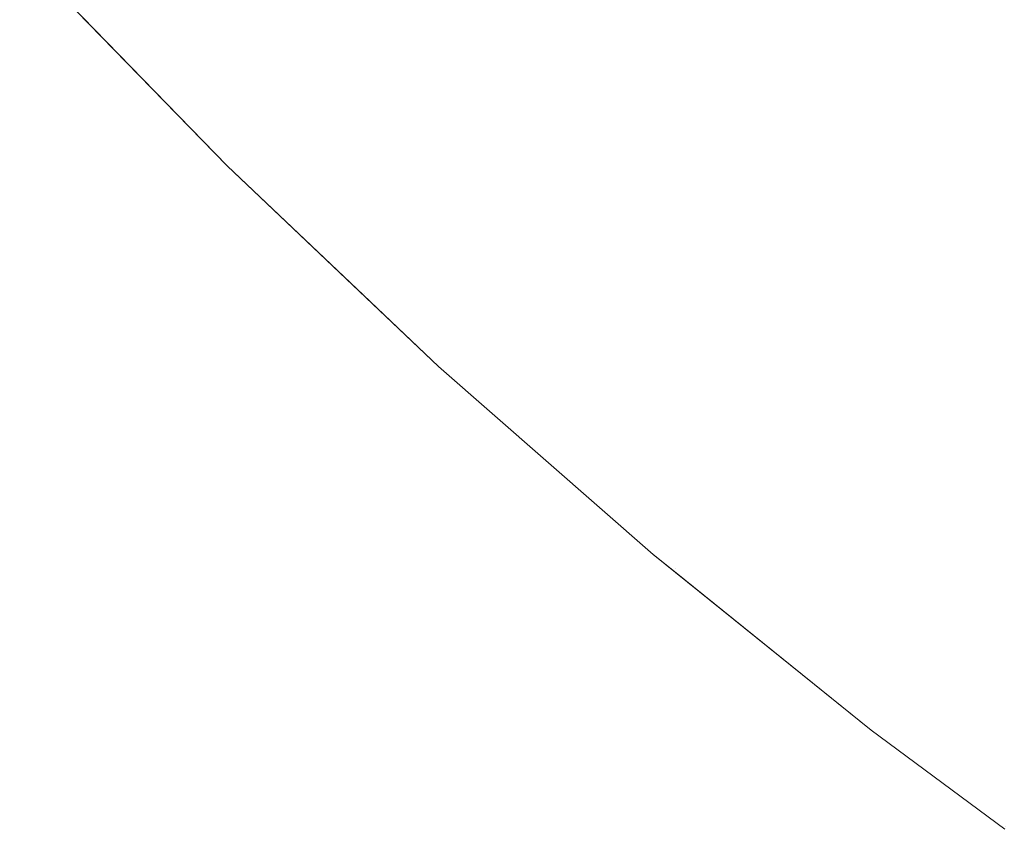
# Model space of a CAD drawing. Header units: centimetres. Extents: x -21.6 to 22.7, y 4.2 to 6.
# Tile 1 of 256: x -21.55868 to -21.54674, y 4.21489 to 4.2247. Entities that reach past the tile are written whole.
import ezdxf

# ---------------------------------------------------------------- set-up
doc = ezdxf.new("R2010")
doc.units = ezdxf.units.CM
doc.header["$LTSCALE"] = 2.54
doc.layers.add('Lucido design-1', color=7, linetype='Continuous')

# ---------------------------------------------------------------- blocks, each defined once
blk = doc.blocks.new('Gruppo-3-1')
at = {"color": 7, "linetype": 'Continuous', "lineweight": 9}
for points, invisible_edges in [([(-21.546997, 4.22452, -2276.283155), (-21.546426, 4.225514, -2276.280418), (-21.548168, 4.22701, -2276.280418), (-21.548763, 4.226037, -2276.283155)], 15), ([(-21.548168, 4.22701, -2276.963922), (-21.546426, 4.225514, -2276.963922), (-21.546997, 4.22452, -2276.961185), (-21.548763, 4.226037, -2276.961185)], 15), ([(-21.552544, 4.224406, -2276.29459), (-21.55209, 4.225106, -2276.291665), (-21.553807, 4.226764, -2276.291665), (-21.554277, 4.226079, -2276.29459)], 15), ([(-21.553807, 4.226764, -2276.952675), (-21.55209, 4.225106, -2276.952675), (-21.552544, 4.224406, -2276.94975), (-21.554277, 4.226079, -2276.94975)], 15), ([(-21.549839, 4.224275, -2276.288781), (-21.54932, 4.225124, -2276.285944), (-21.551054, 4.226704, -2276.285944), (-21.551593, 4.225873, -2276.288781)], 15), ([(-21.549839, 4.224275, -2276.955559), (-21.551593, 4.225873, -2276.955559), (-21.551054, 4.226704, -2276.958396), (-21.54932, 4.225124, -2276.958396)], 15), ([(-21.556781, 4.226651, -2276.300554), (-21.557121, 4.226182, -2276.303583), (-21.555407, 4.224432, -2276.303583), (-21.555078, 4.224911, -2276.300554)], 15), ([(-21.555407, 4.224432, -2276.940757), (-21.557121, 4.226182, -2276.940757), (-21.556781, 4.226651, -2276.943786), (-21.555078, 4.224911, -2276.943786)], 15), ([(-21.555687, 4.224023, -2276.30664), (-21.555407, 4.224432, -2276.303583), (-21.557121, 4.226182, -2276.303583), (-21.55741, 4.225784, -2276.30664)], 15), ([(-21.555687, 4.224023, -2276.9377), (-21.55741, 4.225784, -2276.9377), (-21.557121, 4.226182, -2276.940757), (-21.555407, 4.224432, -2276.940757)], 15), ([(-21.554277, 4.226079, -2276.29459), (-21.554701, 4.225461, -2276.297555), (-21.552953, 4.223774, -2276.297555), (-21.552544, 4.224406, -2276.29459)], 15), ([(-21.554277, 4.226079, -2276.94975), (-21.552544, 4.224406, -2276.94975), (-21.552953, 4.223774, -2276.946785), (-21.554701, 4.225461, -2276.946785)], 15), ([(-21.548763, 4.226037, -2276.283155), (-21.54932, 4.225124, -2276.285944), (-21.547533, 4.223589, -2276.285944), (-21.546997, 4.22452, -2276.283155)], 15), ([(-21.548763, 4.226037, -2276.961185), (-21.546997, 4.22452, -2276.961185), (-21.547533, 4.223589, -2276.958396), (-21.54932, 4.225124, -2276.958396)], 15), ([(-21.551593, 4.225873, -2276.288781), (-21.55209, 4.225106, -2276.291665), (-21.550318, 4.223492, -2276.291665), (-21.549839, 4.224275, -2276.288781)], 15), ([(-21.550318, 4.223492, -2276.952675), (-21.55209, 4.225106, -2276.952675), (-21.551593, 4.225873, -2276.955559), (-21.549839, 4.224275, -2276.955559)], 15), ([(-21.55741, 4.225784, -2276.30664), (-21.557648, 4.225456, -2276.309719), (-21.555917, 4.223688, -2276.309719), (-21.555687, 4.224023, -2276.30664)], 15), ([(-21.555917, 4.223688, -2276.934621), (-21.557648, 4.225456, -2276.934621), (-21.55741, 4.225784, -2276.9377), (-21.555687, 4.224023, -2276.9377)], 15), ([(-21.558681, 4.225513, -2276.92217), (-21.556167, 4.222927, -2276.92217), (-21.556167, 4.222927, -2276.32217), (-21.558064, 4.224879, -2276.32217)], 10), ([(-21.556167, 4.222927, -2276.92217), (-21.558681, 4.225513, -2276.92217), (-21.558047, 4.224906, -2276.925294), (-21.556303, 4.223125, -2276.925294)], 14), ([(-21.545181, 4.223052, -2276.283155), (-21.544633, 4.224065, -2276.280418), (-21.546426, 4.225514, -2276.280418), (-21.546997, 4.22452, -2276.283155)], 15), ([(-21.545181, 4.223052, -2276.961185), (-21.546997, 4.22452, -2276.961185), (-21.546426, 4.225514, -2276.963922), (-21.544633, 4.224065, -2276.963922)], 15), ([(-21.556097, 4.223426, -2276.312816), (-21.555917, 4.223688, -2276.309719), (-21.557648, 4.225456, -2276.309719), (-21.557834, 4.2252, -2276.312816)], 15), ([(-21.556097, 4.223426, -2276.931524), (-21.557834, 4.2252, -2276.931524), (-21.557648, 4.225456, -2276.934621), (-21.555917, 4.223688, -2276.934621)], 15), ([(-21.553317, 4.223212, -2276.300554), (-21.552953, 4.223774, -2276.297555), (-21.554701, 4.225461, -2276.297555), (-21.555078, 4.224911, -2276.300554)], 15), ([(-21.554701, 4.225461, -2276.946785), (-21.552953, 4.223774, -2276.946785), (-21.553317, 4.223212, -2276.943786), (-21.555078, 4.224911, -2276.943786)], 15), ([(-21.557834, 4.2252, -2276.312816), (-21.557967, 4.225017, -2276.315926), (-21.556225, 4.223238, -2276.315926), (-21.556097, 4.223426, -2276.312816)], 15), ([(-21.556225, 4.223238, -2276.928414), (-21.557967, 4.225017, -2276.928414), (-21.557834, 4.2252, -2276.931524), (-21.556097, 4.223426, -2276.931524)], 15), ([(-21.550755, 4.222777, -2276.29459), (-21.550318, 4.223492, -2276.291665), (-21.55209, 4.225106, -2276.291665), (-21.552544, 4.224406, -2276.29459)], 15), ([(-21.550755, 4.222777, -2276.94975), (-21.552544, 4.224406, -2276.94975), (-21.55209, 4.225106, -2276.952675), (-21.550318, 4.223492, -2276.952675)], 15), ([(-21.548032, 4.222723, -2276.288781), (-21.547533, 4.223589, -2276.285944), (-21.54932, 4.225124, -2276.285944), (-21.549839, 4.224275, -2276.288781)], 15), ([(-21.54932, 4.225124, -2276.958396), (-21.547533, 4.223589, -2276.958396), (-21.548032, 4.222723, -2276.955559), (-21.549839, 4.224275, -2276.955559)], 15), ([(-21.556303, 4.223125, -2276.319046), (-21.556225, 4.223238, -2276.315926), (-21.557967, 4.225017, -2276.315926), (-21.558047, 4.224906, -2276.319046)], 15), ([(-21.556303, 4.223125, -2276.925294), (-21.558047, 4.224906, -2276.925294), (-21.557967, 4.225017, -2276.928414), (-21.556225, 4.223238, -2276.928414)], 15), ([(-21.555078, 4.224911, -2276.300554), (-21.555407, 4.224432, -2276.303583), (-21.553635, 4.222722, -2276.303583), (-21.553317, 4.223212, -2276.300554)], 15), ([(-21.555078, 4.224911, -2276.943786), (-21.553317, 4.223212, -2276.943786), (-21.553635, 4.222722, -2276.940757), (-21.555407, 4.224432, -2276.940757)], 15), ([(-21.558047, 4.224906, -2276.319046), (-21.558064, 4.224879, -2276.32217), (-21.556167, 4.222927, -2276.32217), (-21.556303, 4.223125, -2276.319046)], 13), ([(-21.546997, 4.22452, -2276.283155), (-21.547533, 4.223589, -2276.285944), (-21.545695, 4.222103, -2276.285944), (-21.545181, 4.223052, -2276.283155)], 15), ([(-21.545695, 4.222103, -2276.958396), (-21.547533, 4.223589, -2276.958396), (-21.546997, 4.22452, -2276.961185), (-21.545181, 4.223052, -2276.961185)], 15), ([(-21.553906, 4.222304, -2276.30664), (-21.553635, 4.222722, -2276.303583), (-21.555407, 4.224432, -2276.303583), (-21.555687, 4.224023, -2276.30664)], 15), ([(-21.555407, 4.224432, -2276.940757), (-21.553635, 4.222722, -2276.940757), (-21.553906, 4.222304, -2276.9377), (-21.555687, 4.224023, -2276.9377)], 15), ([(-21.552544, 4.224406, -2276.29459), (-21.552953, 4.223774, -2276.297555), (-21.55115, 4.222131, -2276.297555), (-21.550755, 4.222777, -2276.29459)], 15), ([(-21.55115, 4.222131, -2276.946785), (-21.552953, 4.223774, -2276.946785), (-21.552544, 4.224406, -2276.94975), (-21.550755, 4.222777, -2276.94975)], 15), ([(-21.549839, 4.224275, -2276.288781), (-21.550318, 4.223492, -2276.291665), (-21.548492, 4.221924, -2276.291665), (-21.548032, 4.222723, -2276.288781)], 15), ([(-21.549839, 4.224275, -2276.955559), (-21.548032, 4.222723, -2276.955559), (-21.548492, 4.221924, -2276.952675), (-21.550318, 4.223492, -2276.952675)], 15), ([(-21.555687, 4.224023, -2276.30664), (-21.555917, 4.223688, -2276.309719), (-21.554128, 4.221961, -2276.309719), (-21.553906, 4.222304, -2276.30664)], 15), ([(-21.555687, 4.224023, -2276.9377), (-21.553906, 4.222304, -2276.9377), (-21.554128, 4.221961, -2276.934621), (-21.555917, 4.223688, -2276.934621)], 15), ([(-21.551501, 4.221557, -2276.300554), (-21.55115, 4.222131, -2276.297555), (-21.552953, 4.223774, -2276.297555), (-21.553317, 4.223212, -2276.300554)], 15), ([(-21.551501, 4.221557, -2276.943786), (-21.553317, 4.223212, -2276.943786), (-21.552953, 4.223774, -2276.946785), (-21.55115, 4.222131, -2276.946785)], 15), ([(-21.554302, 4.221693, -2276.312816), (-21.554128, 4.221961, -2276.309719), (-21.555917, 4.223688, -2276.309719), (-21.556097, 4.223426, -2276.312816)], 15), ([(-21.555917, 4.223688, -2276.934621), (-21.554128, 4.221961, -2276.934621), (-21.554302, 4.221693, -2276.931524), (-21.556097, 4.223426, -2276.931524)], 15), ([(-21.548912, 4.221194, -2276.29459), (-21.548492, 4.221924, -2276.291665), (-21.550318, 4.223492, -2276.291665), (-21.550755, 4.222777, -2276.29459)], 15), ([(-21.550318, 4.223492, -2276.952675), (-21.548492, 4.221924, -2276.952675), (-21.548912, 4.221194, -2276.94975), (-21.550755, 4.222777, -2276.94975)], 15), ([(-21.546172, 4.22122, -2276.288781), (-21.545695, 4.222103, -2276.285944), (-21.547533, 4.223589, -2276.285944), (-21.548032, 4.222723, -2276.288781)], 15), ([(-21.546172, 4.22122, -2276.955559), (-21.548032, 4.222723, -2276.955559), (-21.547533, 4.223589, -2276.958396), (-21.545695, 4.222103, -2276.958396)], 15), ([(-21.556097, 4.223426, -2276.312816), (-21.556225, 4.223238, -2276.315926), (-21.554426, 4.221501, -2276.315926), (-21.554302, 4.221693, -2276.312816)], 15), ([(-21.556097, 4.223426, -2276.931524), (-21.554302, 4.221693, -2276.931524), (-21.554426, 4.221501, -2276.928414), (-21.556225, 4.223238, -2276.928414)], 15), ([(-21.554501, 4.221386, -2276.319046), (-21.554426, 4.221501, -2276.315926), (-21.556225, 4.223238, -2276.315926), (-21.556303, 4.223125, -2276.319046)], 15), ([(-21.556225, 4.223238, -2276.928414), (-21.554426, 4.221501, -2276.928414), (-21.554501, 4.221386, -2276.925294), (-21.556303, 4.223125, -2276.925294)], 15), ([(-21.554501, 4.221386, -2276.319046), (-21.556303, 4.223125, -2276.319046), (-21.556167, 4.222927, -2276.32217)], 11), ([(-21.556167, 4.222927, -2276.92217), (-21.556303, 4.223125, -2276.925294), (-21.554501, 4.221386, -2276.925294)], 11), ([(-21.553317, 4.223212, -2276.300554), (-21.553635, 4.222722, -2276.303583), (-21.551807, 4.221056, -2276.303583), (-21.551501, 4.221557, -2276.300554)], 15), ([(-21.551807, 4.221056, -2276.940757), (-21.553635, 4.222722, -2276.940757), (-21.553317, 4.223212, -2276.943786), (-21.551501, 4.221557, -2276.943786)], 15), ([(-21.556167, 4.222927, -2276.32217), (-21.554514, 4.221359, -2276.32217), (-21.554501, 4.221386, -2276.319046)], 10), ([(-21.554514, 4.221359, -2276.32217), (-21.556167, 4.222927, -2276.32217), (-21.556167, 4.222927, -2276.92217), (-21.553604, 4.220496, -2276.92217)], 10), ([(-21.554501, 4.221386, -2276.925294), (-21.553604, 4.220496, -2276.92217), (-21.556167, 4.222927, -2276.92217)], 9), ([(-21.550755, 4.222777, -2276.29459), (-21.55115, 4.222131, -2276.297555), (-21.549292, 4.220535, -2276.297555), (-21.548912, 4.221194, -2276.29459)], 15), ([(-21.550755, 4.222777, -2276.94975), (-21.548912, 4.221194, -2276.94975), (-21.549292, 4.220535, -2276.946785), (-21.55115, 4.222131, -2276.946785)], 15), ([(-21.552068, 4.22063, -2276.30664), (-21.551807, 4.221056, -2276.303583), (-21.553635, 4.222722, -2276.303583), (-21.553906, 4.222304, -2276.30664)], 15), ([(-21.552068, 4.22063, -2276.9377), (-21.553906, 4.222304, -2276.9377), (-21.553635, 4.222722, -2276.940757), (-21.551807, 4.221056, -2276.940757)], 15), ([(-21.548032, 4.222723, -2276.288781), (-21.548492, 4.221924, -2276.291665), (-21.546613, 4.220406, -2276.291665), (-21.546172, 4.22122, -2276.288781)], 15), ([(-21.546613, 4.220406, -2276.952675), (-21.548492, 4.221924, -2276.952675), (-21.548032, 4.222723, -2276.955559), (-21.546172, 4.22122, -2276.955559)], 15), ([(-21.553906, 4.222304, -2276.30664), (-21.554128, 4.221961, -2276.309719), (-21.552282, 4.220279, -2276.309719), (-21.552068, 4.22063, -2276.30664)], 15), ([(-21.552282, 4.220279, -2276.934621), (-21.554128, 4.221961, -2276.934621), (-21.553906, 4.222304, -2276.9377), (-21.552068, 4.22063, -2276.9377)], 15), ([(-21.549629, 4.219949, -2276.300554), (-21.549292, 4.220535, -2276.297555), (-21.55115, 4.222131, -2276.297555), (-21.551501, 4.221557, -2276.300554)], 15), ([(-21.55115, 4.222131, -2276.946785), (-21.549292, 4.220535, -2276.946785), (-21.549629, 4.219949, -2276.943786), (-21.551501, 4.221557, -2276.943786)], 15), ([(-21.552449, 4.220005, -2276.312816), (-21.552282, 4.220279, -2276.309719), (-21.554128, 4.221961, -2276.309719), (-21.554302, 4.221693, -2276.312816)], 15), ([(-21.552449, 4.220005, -2276.931524), (-21.554302, 4.221693, -2276.931524), (-21.554128, 4.221961, -2276.934621), (-21.552282, 4.220279, -2276.934621)], 15), ([(-21.547016, 4.219661, -2276.29459), (-21.546613, 4.220406, -2276.291665), (-21.548492, 4.221924, -2276.291665), (-21.548912, 4.221194, -2276.29459)], 15), ([(-21.547016, 4.219661, -2276.94975), (-21.548912, 4.221194, -2276.94975), (-21.548492, 4.221924, -2276.952675), (-21.546613, 4.220406, -2276.952675)], 15), ([(-21.554302, 4.221693, -2276.312816), (-21.554426, 4.221501, -2276.315926), (-21.552569, 4.219809, -2276.315926), (-21.552449, 4.220005, -2276.312816)], 15), ([(-21.552569, 4.219809, -2276.928414), (-21.554426, 4.221501, -2276.928414), (-21.554302, 4.221693, -2276.931524), (-21.552449, 4.220005, -2276.931524)], 15), ([(-21.552641, 4.219691, -2276.319046), (-21.552569, 4.219809, -2276.315926), (-21.554426, 4.221501, -2276.315926), (-21.554501, 4.221386, -2276.319046)], 15), ([(-21.552641, 4.219691, -2276.925294), (-21.554501, 4.221386, -2276.925294), (-21.554426, 4.221501, -2276.928414), (-21.552569, 4.219809, -2276.928414)], 15), ([(-21.551501, 4.221557, -2276.300554), (-21.551807, 4.221056, -2276.303583), (-21.549923, 4.219438, -2276.303583), (-21.549629, 4.219949, -2276.300554)], 15), ([(-21.551501, 4.221557, -2276.943786), (-21.549629, 4.219949, -2276.943786), (-21.549923, 4.219438, -2276.940757), (-21.551807, 4.221056, -2276.940757)], 15), ([(-21.554501, 4.221386, -2276.319046), (-21.554514, 4.221359, -2276.32217), (-21.553604, 4.220496, -2276.32217)], 9), ([(-21.553604, 4.220496, -2276.92217), (-21.553604, 4.220496, -2276.32217), (-21.554514, 4.221359, -2276.32217)], 9), ([(-21.553604, 4.220496, -2276.32217), (-21.552641, 4.219691, -2276.319046), (-21.554501, 4.221386, -2276.319046)], 11), ([(-21.553604, 4.220496, -2276.92217), (-21.554501, 4.221386, -2276.925294), (-21.552641, 4.219691, -2276.925294)], 11), ([(-21.548912, 4.221194, -2276.29459), (-21.549292, 4.220535, -2276.297555), (-21.54738, 4.21899, -2276.297555), (-21.547016, 4.219661, -2276.29459)], 15), ([(-21.54738, 4.21899, -2276.946785), (-21.549292, 4.220535, -2276.946785), (-21.548912, 4.221194, -2276.94975), (-21.547016, 4.219661, -2276.94975)], 15), ([(-21.550174, 4.219003, -2276.30664), (-21.549923, 4.219438, -2276.303583), (-21.551807, 4.221056, -2276.303583), (-21.552068, 4.22063, -2276.30664)], 15), ([(-21.551807, 4.221056, -2276.940757), (-21.549923, 4.219438, -2276.940757), (-21.550174, 4.219003, -2276.9377), (-21.552068, 4.22063, -2276.9377)], 15), ([(-21.552068, 4.22063, -2276.30664), (-21.552282, 4.220279, -2276.309719), (-21.55038, 4.218645, -2276.309719), (-21.550174, 4.219003, -2276.30664)], 15), ([(-21.552068, 4.22063, -2276.9377), (-21.550174, 4.219003, -2276.9377), (-21.55038, 4.218645, -2276.934621), (-21.552282, 4.220279, -2276.934621)], 15), ([(-21.552641, 4.219691, -2276.319046), (-21.553604, 4.220496, -2276.32217), (-21.551, 4.218216, -2276.32217)], 9), ([(-21.551, 4.218216, -2276.92217), (-21.551, 4.218216, -2276.32217), (-21.553604, 4.220496, -2276.32217), (-21.553604, 4.220496, -2276.92217)], 5), ([(-21.551, 4.218216, -2276.92217), (-21.553604, 4.220496, -2276.92217), (-21.552641, 4.219691, -2276.925294)], 10), ([(-21.547703, 4.218393, -2276.300554), (-21.54738, 4.21899, -2276.297555), (-21.549292, 4.220535, -2276.297555), (-21.549629, 4.219949, -2276.300554)], 15), ([(-21.547703, 4.218393, -2276.943786), (-21.549629, 4.219949, -2276.943786), (-21.549292, 4.220535, -2276.946785), (-21.54738, 4.21899, -2276.946785)], 15), ([(-21.545067, 4.218182, -2276.29459), (-21.544683, 4.21894, -2276.291665), (-21.546613, 4.220406, -2276.291665), (-21.547016, 4.219661, -2276.29459)], 15), ([(-21.546613, 4.220406, -2276.952675), (-21.544683, 4.21894, -2276.952675), (-21.545067, 4.218182, -2276.94975), (-21.547016, 4.219661, -2276.94975)], 15), ([(-21.55054, 4.218366, -2276.312816), (-21.55038, 4.218645, -2276.309719), (-21.552282, 4.220279, -2276.309719), (-21.552449, 4.220005, -2276.312816)], 15), ([(-21.552282, 4.220279, -2276.934621), (-21.55038, 4.218645, -2276.934621), (-21.55054, 4.218366, -2276.931524), (-21.552449, 4.220005, -2276.931524)], 15), ([(-21.552449, 4.220005, -2276.312816), (-21.552569, 4.219809, -2276.315926), (-21.550656, 4.218166, -2276.315926), (-21.55054, 4.218366, -2276.312816)], 15), ([(-21.552449, 4.220005, -2276.931524), (-21.55054, 4.218366, -2276.931524), (-21.550656, 4.218166, -2276.928414), (-21.552569, 4.219809, -2276.928414)], 15), ([(-21.549629, 4.219949, -2276.300554), (-21.549923, 4.219438, -2276.303583), (-21.547985, 4.217871, -2276.303583), (-21.547703, 4.218393, -2276.300554)], 15), ([(-21.547985, 4.217871, -2276.940757), (-21.549923, 4.219438, -2276.940757), (-21.549629, 4.219949, -2276.943786), (-21.547703, 4.218393, -2276.943786)], 15), ([(-21.550725, 4.218046, -2276.319046), (-21.550656, 4.218166, -2276.315926), (-21.552569, 4.219809, -2276.315926), (-21.552641, 4.219691, -2276.319046)], 15), ([(-21.552569, 4.219809, -2276.928414), (-21.550656, 4.218166, -2276.928414), (-21.550725, 4.218046, -2276.925294), (-21.552641, 4.219691, -2276.925294)], 15), ([(-21.551, 4.218216, -2276.32217), (-21.550725, 4.218046, -2276.319046), (-21.552641, 4.219691, -2276.319046)], 11), ([(-21.552641, 4.219691, -2276.925294), (-21.550725, 4.218046, -2276.925294), (-21.551, 4.218216, -2276.92217)], 11), ([(-21.547016, 4.219661, -2276.29459), (-21.54738, 4.21899, -2276.297555), (-21.545415, 4.217498, -2276.297555), (-21.545067, 4.218182, -2276.29459)], 15), ([(-21.547016, 4.219661, -2276.94975), (-21.545067, 4.218182, -2276.94975), (-21.545415, 4.217498, -2276.946785), (-21.54738, 4.21899, -2276.946785)], 15), ([(-21.548225, 4.217428, -2276.30664), (-21.547985, 4.217871, -2276.303583), (-21.549923, 4.219438, -2276.303583), (-21.550174, 4.219003, -2276.30664)], 15), ([(-21.548225, 4.217428, -2276.9377), (-21.550174, 4.219003, -2276.9377), (-21.549923, 4.219438, -2276.940757), (-21.547985, 4.217871, -2276.940757)], 15), ([(-21.550174, 4.219003, -2276.30664), (-21.55038, 4.218645, -2276.309719), (-21.548422, 4.217063, -2276.309719), (-21.548225, 4.217428, -2276.30664)], 15), ([(-21.548422, 4.217063, -2276.934621), (-21.55038, 4.218645, -2276.934621), (-21.550174, 4.219003, -2276.9377), (-21.548225, 4.217428, -2276.9377)], 15), ([(-21.545723, 4.21689, -2276.300554), (-21.545415, 4.217498, -2276.297555), (-21.54738, 4.21899, -2276.297555), (-21.547703, 4.218393, -2276.300554)], 15), ([(-21.54738, 4.21899, -2276.946785), (-21.545415, 4.217498, -2276.946785), (-21.545723, 4.21689, -2276.943786), (-21.547703, 4.218393, -2276.943786)], 15), ([(-21.548576, 4.216779, -2276.312816), (-21.548422, 4.217063, -2276.309719), (-21.55038, 4.218645, -2276.309719), (-21.55054, 4.218366, -2276.312816)], 15), ([(-21.548576, 4.216779, -2276.931524), (-21.55054, 4.218366, -2276.931524), (-21.55038, 4.218645, -2276.934621), (-21.548422, 4.217063, -2276.934621)], 15), ([(-21.55054, 4.218366, -2276.312816), (-21.550656, 4.218166, -2276.315926), (-21.548687, 4.216575, -2276.315926), (-21.548576, 4.216779, -2276.312816)], 15), ([(-21.548687, 4.216575, -2276.928414), (-21.550656, 4.218166, -2276.928414), (-21.55054, 4.218366, -2276.931524), (-21.548576, 4.216779, -2276.931524)], 15), ([(-21.547703, 4.218393, -2276.300554), (-21.547985, 4.217871, -2276.303583), (-21.545993, 4.21636, -2276.303583), (-21.545723, 4.21689, -2276.300554)], 15), ([(-21.547703, 4.218393, -2276.943786), (-21.545723, 4.21689, -2276.943786), (-21.545993, 4.21636, -2276.940757), (-21.547985, 4.217871, -2276.940757)], 15), ([(-21.551, 4.218216, -2276.32217), (-21.550744, 4.21801, -2276.32217), (-21.550725, 4.218046, -2276.319046)], 10), ([(-21.551, 4.218216, -2276.92217), (-21.548358, 4.216086, -2276.92217), (-21.548358, 4.216086, -2276.32217), (-21.550744, 4.21801, -2276.32217)], 10), ([(-21.550744, 4.21801, -2276.32217), (-21.551, 4.218216, -2276.32217), (-21.551, 4.218216, -2276.92217)], 10), ([(-21.548358, 4.216086, -2276.92217), (-21.551, 4.218216, -2276.92217), (-21.550725, 4.218046, -2276.925294), (-21.548753, 4.216452, -2276.925294)], 14), ([(-21.548753, 4.216452, -2276.319046), (-21.548687, 4.216575, -2276.315926), (-21.550656, 4.218166, -2276.315926), (-21.550725, 4.218046, -2276.319046)], 15), ([(-21.548753, 4.216452, -2276.925294), (-21.550725, 4.218046, -2276.925294), (-21.550656, 4.218166, -2276.928414), (-21.548687, 4.216575, -2276.928414)], 15), ([(-21.550725, 4.218046, -2276.319046), (-21.550744, 4.21801, -2276.32217), (-21.548358, 4.216086, -2276.32217), (-21.548753, 4.216452, -2276.319046)], 13), ([(-21.546222, 4.215908, -2276.30664), (-21.545993, 4.21636, -2276.303583), (-21.547985, 4.217871, -2276.303583), (-21.548225, 4.217428, -2276.30664)], 15), ([(-21.547985, 4.217871, -2276.940757), (-21.545993, 4.21636, -2276.940757), (-21.546222, 4.215908, -2276.9377), (-21.548225, 4.217428, -2276.9377)], 15), ([(-21.548225, 4.217428, -2276.30664), (-21.548422, 4.217063, -2276.309719), (-21.546411, 4.215537, -2276.309719), (-21.546222, 4.215908, -2276.30664)], 15), ([(-21.548225, 4.217428, -2276.9377), (-21.546222, 4.215908, -2276.9377), (-21.546411, 4.215537, -2276.934621), (-21.548422, 4.217063, -2276.934621)], 15), ([(-21.546558, 4.215247, -2276.312816), (-21.546411, 4.215537, -2276.309719), (-21.548422, 4.217063, -2276.309719), (-21.548576, 4.216779, -2276.312816)], 15), ([(-21.548422, 4.217063, -2276.934621), (-21.546411, 4.215537, -2276.934621), (-21.546558, 4.215247, -2276.931524), (-21.548576, 4.216779, -2276.931524)], 15), ([(-21.548576, 4.216779, -2276.312816), (-21.548687, 4.216575, -2276.315926), (-21.546663, 4.215039, -2276.315926), (-21.546558, 4.215247, -2276.312816)], 15), ([(-21.548576, 4.216779, -2276.931524), (-21.546558, 4.215247, -2276.931524), (-21.546663, 4.215039, -2276.928414), (-21.548687, 4.216575, -2276.928414)], 15), ([(-21.546727, 4.214914, -2276.319046), (-21.546663, 4.215039, -2276.315926), (-21.548687, 4.216575, -2276.315926), (-21.548753, 4.216452, -2276.319046)], 15), ([(-21.548687, 4.216575, -2276.928414), (-21.546663, 4.215039, -2276.928414), (-21.546727, 4.214914, -2276.925294), (-21.548753, 4.216452, -2276.925294)], 15), ([(-21.546727, 4.214914, -2276.319046), (-21.548753, 4.216452, -2276.319046), (-21.548358, 4.216086, -2276.32217)], 11), ([(-21.548358, 4.216086, -2276.92217), (-21.548753, 4.216452, -2276.925294), (-21.546727, 4.214914, -2276.925294)], 11), ([(-21.548358, 4.216086, -2276.32217), (-21.546738, 4.214886, -2276.32217), (-21.546727, 4.214914, -2276.319046)], 10), ([(-21.546738, 4.214886, -2276.32217), (-21.548358, 4.216086, -2276.32217), (-21.548358, 4.216086, -2276.92217), (-21.546738, 4.214886, -2276.92217)], 10), ([(-21.546727, 4.214914, -2276.925294), (-21.546738, 4.214886, -2276.92217), (-21.548358, 4.216086, -2276.92217)], 9)]:
    blk.add_3dface(points, dxfattribs=dict(at, invisible_edges=invisible_edges))
blk = doc.blocks.new('Gruppo-4-1')
at = {"color": 7}
blk.add_blockref('Gruppo-3-1', (0, 0), dxfattribs=at)

msp = doc.modelspace()

# ---------------------------------------------------------------- block references
at = {"layer": 'Lucido design-1', "color": 7}
msp.add_blockref('Gruppo-4-1', (0, 0), dxfattribs=at)

doc.saveas('drawing.dxf')
